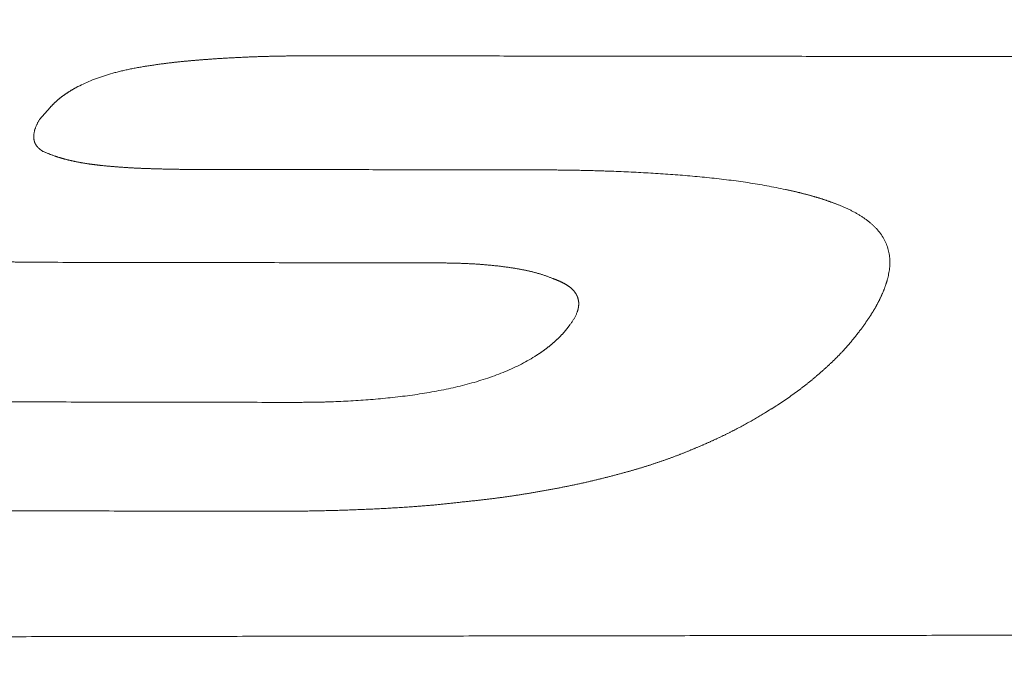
# Model space of a CAD drawing. Header units: millimetres. Extents: x 0 to 594, y 0 to 420.
# Tile 201 of 256: x 277.64 to 281.96, y 366.14 to 368.95. Entities that reach past the tile are written whole.
import ezdxf

# ---------------------------------------------------------------- set-up
doc = ezdxf.new("R2010")
doc.units = ezdxf.units.MM
doc.layers.add('1', color=7, linetype='Continuous', true_color=0xffffff)
doc.styles.add('Arial Unicode MS', font='txt')
doc.dimstyles.get("Standard").update_dxf_attribs({"dimtxt": 0.18, "dimasz": 0.18, "dimexe": 0.18, "dimexo": 0.0625, "dimgap": 0.09, "dimtad": 0, "dimtih": 1, "dimtoh": 1, "dimdec": 4, "dimzin": 0, "dimdsep": 46, "dimtxsty": 'Standard', "dimcen": 0.09, "dimadec": 0, "dimazin": 0, "dimtfac": 1, "dimtdec": 4, "dimtofl": 0, "dimtmove": 0, "dimatfit": 3, "dimfxl": 0, "dimtolj": 1, "dimtzin": 0, "dimarcsym": 0})

# ---------------------------------------------------------------- blocks, each defined once
blk = doc.blocks.new('_U0')
at = {"layer": '1', "color": 18, "lineweight": 13}
for p, q in [((147.6569, 304.1723), (147.6569, 390.192)), ((305.8469, 301.3923), (305.8469, 390.192)), ((147.6569, 388.192), (198.8518, 388.192)), ((305.8469, 388.192), (254.6521, 388.192))]:
    blk.add_line(p, q, dxfattribs=at)
at = {"layer": '1', "color": 18}
for points in [[(147.6569, 388.192), (151.1569, 389.1299), (151.1569, 387.2542)], [(305.8469, 388.192), (302.3469, 387.2542), (302.3469, 389.1299)]]:
    blk.add_solid(points, dxfattribs=at)
at = {"layer": '1', "color": 18, "linetype": 'Continuous', "lineweight": 13, "char_height": 3.5, "attachment_point": 7, "line_spacing_factor": 1.047437, "style": 'Arial Unicode MS'}
for s, insert in [('\\fArial Unicode MS|b0|i0;\\W1.0000;3.16', (200.5373, 385.5562)), ('\\fArial Unicode MS|b0|i0;\\W1.0000;LIFT POINT SPAN', (213.2036, 385.5562))]:
    blk.add_mtext(s, dxfattribs=dict(at, insert=insert))

msp = doc.modelspace()

# ---------------------------------------------------------------- linework, layer by layer
at = {"layer": '1', "color": 155, "linetype": 'Continuous', "lineweight": 13}
for points, knots in [([(332.9976, 371.3445), (332.7375, 371.3468), (332.1306, 371.3514), (331.1839, 371.3528), (330.1643, 371.356), (329.1654, 371.3587), (327.7651, 371.3625), (325.9947, 371.3672), (323.7636, 371.3728), (321.5413, 371.3781), (319.3437, 371.3831), (317.2665, 371.3877), (315.3179, 371.3918), (313.5058, 371.3955), (311.8784, 371.3987), (310.3874, 371.4016), (307.3085, 371.4074), (302.5155, 371.4158), (290.2859, 371.4336), (275.4811, 371.4402), (258.1671, 371.4), (244.0521, 371.3403), (231.4343, 371.2572), (220.3143, 371.1642), (210.6925, 371.0681), (201.0736, 370.9507), (191.4609, 370.8103), (183.7786, 370.6723), (178.024, 370.5542), (174.191, 370.4717), (170.3599, 370.3754), (166.5455, 370.2428), (162.8049, 370.0564), (159.1986, 369.8064), (156.3817, 369.5476), (154.3024, 369.319), (152.839, 369.1417), (151.2421, 368.9284), (149.5769, 368.6819), (147.8518, 368.401), (146.0992, 368.0895), (144.1987, 367.7201), (142.0073, 367.254), (139.5091, 366.6689), (136.6901, 365.9379), (133.6797, 365.0772), (130.4856, 364.0695), (127.5055, 363.0442), (125.6048, 362.3219), (124.818, 362.0121)], [0, 0, 0, 0, 0.003721, 0.00868, 0.013542, 0.018304, 0.022968, 0.033571, 0.043626, 0.054881, 0.065359, 0.075059, 0.084591, 0.093231, 0.100978, 0.107868, 0.114557, 0.145018, 0.176424, 0.289481, 0.356777, 0.424073, 0.491369, 0.537252, 0.583136, 0.62902, 0.674902, 0.720772, 0.739113, 0.757449, 0.775791, 0.794145, 0.812296, 0.829653, 0.846177, 0.853043, 0.859807, 0.867433, 0.876285, 0.884099, 0.89267, 0.901997, 0.912079, 0.925067, 0.939123, 0.954248, 0.970443, 0.987707, 1, 1, 1, 1]), ([(332.9868, 370.4352), (332.8961, 370.4356), (332.7601, 370.4359), (332.5786, 370.4364), (331.761, 370.4387), (330.262, 370.443), (322.9943, 370.4627), (310.6392, 370.4889), (296.1038, 370.5116), (284.4754, 370.5194), (275.7541, 370.5163), (267.0328, 370.5029), (258.3115, 370.4789), (249.59, 370.4444), (240.8686, 370.3983), (232.1472, 370.3398), (223.4263, 370.2696), (214.7061, 370.1874), (205.9879, 370.0902), (197.2728, 369.9743), (190.0146, 369.8603), (184.2122, 369.7551), (180.5877, 369.6831), (177.6896, 369.6226), (174.7926, 369.5596), (171.1734, 369.4741), (166.8348, 369.3284), (162.5029, 369.1076), (158.1812, 368.7845), (153.8754, 368.334), (150.3064, 367.8326), (147.4662, 367.3526), (144.6373, 366.8198), (141.1244, 366.0531), (136.9511, 364.9781), (133.5121, 363.9589), (130.7865, 363.0714), (129.1149, 362.4943), (128.1254, 362.1383), (127.8099, 362.0233)], [0, 0, 0, 0, 0.001316, 0.001976, 0.002636, 0.013193, 0.023751, 0.108212, 0.192672, 0.234902, 0.277133, 0.319363, 0.361593, 0.403823, 0.446054, 0.488284, 0.530514, 0.572745, 0.614975, 0.657205, 0.699435, 0.720551, 0.741666, 0.752223, 0.762781, 0.783896, 0.805011, 0.826126, 0.847241, 0.868356, 0.889472, 0.900029, 0.910587, 0.931702, 0.952817, 0.973932, 0.98449, 0.995047, 1, 1, 1, 1]), ([(278.1886, 368.7495), (278.1909, 368.7498), (278.1955, 368.7505), (278.2024, 368.7516), (278.2093, 368.7527), (278.2162, 368.7537), (278.223, 368.7547), (278.2299, 368.7558), (278.2369, 368.7568), (278.2438, 368.7578), (278.2507, 368.7587), (278.2576, 368.7597), (278.2646, 368.7607), (278.2715, 368.7616), (278.2785, 368.7625), (278.2854, 368.7634), (278.2924, 368.7642), (278.2994, 368.7651), (278.3064, 368.7659), (278.3134, 368.7667), (278.3205, 368.7675), (278.3275, 368.7683), (278.3345, 368.769), (278.3416, 368.7698), (278.3486, 368.7705), (278.3557, 368.7712), (278.3628, 368.7719), (278.3698, 368.7726), (278.3769, 368.7733), (278.384, 368.7739), (278.391, 368.7746), (278.3981, 368.7752), (278.4052, 368.7758), (278.4123, 368.7764), (278.4194, 368.777), (278.4265, 368.7776), (278.4335, 368.7782), (278.4406, 368.7787), (278.4477, 368.7793), (278.4548, 368.7798), (278.4619, 368.7803), (278.4732, 368.7812), (278.4887, 368.7822), (278.5085, 368.7836), (278.5283, 368.7848), (278.548, 368.786), (278.5679, 368.7871), (278.5877, 368.7881), (278.6075, 368.7891), (278.6274, 368.79), (278.6472, 368.7909), (278.6671, 368.7916), (278.687, 368.7924), (278.7069, 368.793), (278.7268, 368.7936), (278.7467, 368.7941), (278.7666, 368.7945), (278.7865, 368.7949), (278.8064, 368.7952), (278.8263, 368.7954), (278.8462, 368.7957), (278.8662, 368.7958), (278.8861, 368.7959), (278.906, 368.796), (278.9259, 368.796), (278.9392, 368.796), (278.9458, 368.796)], [0, 0, 0, 0, 0.009378, 0.018752, 0.028124, 0.037493, 0.046861, 0.056227, 0.065592, 0.074957, 0.084322, 0.093687, 0.103054, 0.112423, 0.121794, 0.131169, 0.140547, 0.149928, 0.159312, 0.168698, 0.178086, 0.187475, 0.196865, 0.206256, 0.215647, 0.225038, 0.234427, 0.243815, 0.253201, 0.262584, 0.271965, 0.281344, 0.290721, 0.300096, 0.30947, 0.318842, 0.328213, 0.337582, 0.346951, 0.356319, 0.365686, 0.375053, 0.401069, 0.427084, 0.453102, 0.479124, 0.505154, 0.531192, 0.557239, 0.583291, 0.609347, 0.635406, 0.661465, 0.687523, 0.713579, 0.739629, 0.765674, 0.791713, 0.817748, 0.843781, 0.869813, 0.895845, 0.921879, 0.947916, 0.973956, 1, 1, 1, 1]), ([(278.9458, 368.796), (279.0497, 368.7959), (279.2576, 368.7957), (279.5693, 368.7954), (279.8811, 368.7951), (280.1929, 368.7948), (280.5046, 368.7944), (280.8164, 368.7941), (281.1282, 368.7937), (281.4399, 368.7933), (281.7517, 368.793), (281.9595, 368.7927), (282.0635, 368.7926)], [0, 0, 0, 0, 0.1, 0.2, 0.3, 0.4, 0.5, 0.6, 0.7, 0.8, 0.9, 1, 1, 1, 1]), ([(277.7699, 368.5646), (277.7707, 368.5654), (277.7723, 368.5671), (277.7746, 368.5697), (277.777, 368.5722), (277.7794, 368.5748), (277.7818, 368.5773), (277.7842, 368.5798), (277.7867, 368.5823), (277.7892, 368.5848), (277.7917, 368.5873), (277.7942, 368.5898), (277.7968, 368.5923), (277.7995, 368.5947), (277.8021, 368.5972), (277.8048, 368.5996), (277.8076, 368.602), (277.8104, 368.6044), (277.8132, 368.6068), (277.8161, 368.6092), (277.819, 368.6115), (277.8219, 368.6139), (277.8249, 368.6162), (277.828, 368.6185), (277.8311, 368.6208), (277.8342, 368.6231), (277.8374, 368.6253), (277.8406, 368.6276), (277.8438, 368.6298), (277.8471, 368.632), (277.8504, 368.6342), (277.8538, 368.6364), (277.8572, 368.6386), (277.8606, 368.6407), (277.8641, 368.6428), (277.8676, 368.6449), (277.8711, 368.647), (277.8747, 368.6491), (277.8783, 368.6512), (277.8819, 368.6532), (277.8856, 368.6552), (277.8979, 368.6619), (277.9195, 368.6727), (277.9519, 368.6869), (277.9859, 368.7), (278.0214, 368.7118), (278.0492, 368.7199), (278.0682, 368.7249), (278.078, 368.7273), (278.0878, 368.7297), (278.0977, 368.732), (278.1076, 368.7342), (278.1176, 368.7364), (278.1276, 368.7384), (278.1377, 368.7404), (278.1478, 368.7423), (278.1579, 368.7442), (278.1681, 368.746), (278.1783, 368.7477), (278.1852, 368.7489), (278.1886, 368.7495)], [0, 0, 0, 0, 0.009392, 0.018775, 0.028151, 0.03752, 0.046884, 0.056242, 0.065596, 0.074947, 0.084295, 0.093643, 0.102991, 0.112341, 0.121694, 0.131052, 0.140415, 0.149783, 0.159155, 0.168532, 0.177913, 0.187298, 0.196687, 0.206078, 0.215473, 0.224871, 0.234271, 0.243673, 0.253078, 0.262484, 0.271891, 0.2813, 0.290709, 0.300117, 0.309526, 0.318933, 0.328338, 0.337742, 0.347143, 0.35654, 0.365934, 0.375323, 0.450261, 0.525018, 0.599776, 0.674752, 0.749956, 0.769263, 0.788569, 0.807868, 0.827153, 0.846417, 0.865652, 0.884851, 0.90402, 0.923177, 0.942338, 0.961519, 0.980735, 1, 1, 1, 1]), ([(277.7409, 368.3787), (277.7403, 368.3791), (277.7393, 368.3799), (277.7377, 368.381), (277.7361, 368.3822), (277.7346, 368.3833), (277.733, 368.3845), (277.7315, 368.3857), (277.73, 368.3869), (277.7286, 368.3881), (277.7271, 368.3893), (277.7257, 368.3906), (277.7244, 368.3918), (277.723, 368.3931), (277.7218, 368.3943), (277.7205, 368.3956), (277.7194, 368.3969), (277.7182, 368.3982), (277.7171, 368.3995), (277.7161, 368.4009), (277.7151, 368.4022), (277.7141, 368.4036), (277.7132, 368.4049), (277.7123, 368.4063), (277.7115, 368.4077), (277.7107, 368.4091), (277.71, 368.4105), (277.7093, 368.4119), (277.7086, 368.4133), (277.708, 368.4147), (277.7074, 368.4161), (277.7069, 368.4176), (277.7064, 368.419), (277.706, 368.4205), (277.7056, 368.4219), (277.7052, 368.4233), (277.7048, 368.4248), (277.7045, 368.4262), (277.7042, 368.4277), (277.7037, 368.4304), (277.7032, 368.4343), (277.7029, 368.4394), (277.7029, 368.4445), (277.7032, 368.4496), (277.7037, 368.4547), (277.7045, 368.4598), (277.7056, 368.4648), (277.7068, 368.4698), (277.7083, 368.4748), (277.71, 368.4798), (277.712, 368.4847), (277.7141, 368.4897), (277.7164, 368.4946), (277.7188, 368.4995), (277.7213, 368.5044), (277.724, 368.5092), (277.7267, 368.514), (277.7285, 368.5172), (277.7295, 368.5188)], [0, 0, 0, 0, 0.0098, 0.019624, 0.029467, 0.039325, 0.049193, 0.059068, 0.068945, 0.078824, 0.0887, 0.098571, 0.108438, 0.118297, 0.12815, 0.137997, 0.14784, 0.157681, 0.16752, 0.177359, 0.187199, 0.197041, 0.206886, 0.216736, 0.22659, 0.236449, 0.246314, 0.256185, 0.266063, 0.275948, 0.28584, 0.29574, 0.305646, 0.315559, 0.325477, 0.3354, 0.345326, 0.355255, 0.365183, 0.375111, 0.410017, 0.444878, 0.479676, 0.514381, 0.548991, 0.583542, 0.618071, 0.652611, 0.687191, 0.72184, 0.756582, 0.791421, 0.82632, 0.861234, 0.896114, 0.930906, 0.965554, 1, 1, 1, 1]), ([(278.0059, 368.315), (278.0044, 368.3152), (278.0013, 368.3155), (277.9966, 368.316), (277.992, 368.3165), (277.9873, 368.317), (277.9826, 368.3176), (277.978, 368.3181), (277.9733, 368.3187), (277.9687, 368.3192), (277.964, 368.3198), (277.9594, 368.3204), (277.9548, 368.321), (277.9501, 368.3216), (277.9455, 368.3223), (277.9409, 368.323), (277.9363, 368.3236), (277.9317, 368.3244), (277.9272, 368.3251), (277.9226, 368.3258), (277.9181, 368.3266), (277.9135, 368.3274), (277.909, 368.3282), (277.9045, 368.329), (277.9, 368.3299), (277.8955, 368.3308), (277.891, 368.3317), (277.8865, 368.3326), (277.8821, 368.3335), (277.8776, 368.3345), (277.8732, 368.3354), (277.8688, 368.3364), (277.8644, 368.3374), (277.86, 368.3384), (277.8556, 368.3395), (277.8512, 368.3405), (277.8469, 368.3416), (277.8426, 368.3427), (277.8382, 368.3439), (277.8339, 368.345), (277.8297, 368.3462), (277.8254, 368.3474), (277.8212, 368.3486), (277.817, 368.3499), (277.8128, 368.3511), (277.8086, 368.3524), (277.8045, 368.3538), (277.7999, 368.3553), (277.7948, 368.3571), (277.7892, 368.3591), (277.7836, 368.3611), (277.7781, 368.3632), (277.7727, 368.3653), (277.7673, 368.3675), (277.7619, 368.3697), (277.7566, 368.3719), (277.7513, 368.3741), (277.7461, 368.3764), (277.7426, 368.3779), (277.7409, 368.3787)], [0, 0, 0, 0, 0.016269, 0.03255, 0.048842, 0.065143, 0.081451, 0.097764, 0.114082, 0.130402, 0.146724, 0.163046, 0.179367, 0.195687, 0.212003, 0.228316, 0.244624, 0.260928, 0.277228, 0.293524, 0.309817, 0.326109, 0.342399, 0.358688, 0.374978, 0.391268, 0.40756, 0.423854, 0.440151, 0.45645, 0.472754, 0.489062, 0.505374, 0.521692, 0.538012, 0.554335, 0.570658, 0.586981, 0.603303, 0.619623, 0.63594, 0.652255, 0.668566, 0.684874, 0.701179, 0.717481, 0.73378, 0.750078, 0.772794, 0.795511, 0.81823, 0.840953, 0.86368, 0.886409, 0.909139, 0.931866, 0.954588, 0.977301, 1, 1, 1, 1]), ([(278.4178, 368.2982), (278.4154, 368.2982), (278.4107, 368.2982), (278.4035, 368.2983), (278.3964, 368.2983), (278.3893, 368.2983), (278.3822, 368.2984), (278.375, 368.2984), (278.3679, 368.2985), (278.3608, 368.2986), (278.3537, 368.2987), (278.3465, 368.2987), (278.3394, 368.2988), (278.3323, 368.2989), (278.3252, 368.299), (278.318, 368.2992), (278.3109, 368.2993), (278.3038, 368.2994), (278.2967, 368.2995), (278.2895, 368.2997), (278.2824, 368.2998), (278.2753, 368.3), (278.2682, 368.3002), (278.261, 368.3003), (278.2539, 368.3005), (278.2468, 368.3007), (278.2397, 368.3009), (278.2326, 368.3011), (278.2254, 368.3014), (278.2183, 368.3016), (278.2112, 368.3018), (278.2041, 368.3021), (278.197, 368.3023), (278.1898, 368.3026), (278.1827, 368.3028), (278.1756, 368.3031), (278.1685, 368.3034), (278.1614, 368.3037), (278.1543, 368.3041), (278.1472, 368.3044), (278.1401, 368.3048), (278.133, 368.3052), (278.1259, 368.3056), (278.1188, 368.306), (278.1117, 368.3064), (278.1046, 368.3069), (278.0975, 368.3073), (278.0905, 368.3078), (278.0834, 368.3083), (278.0763, 368.3089), (278.0693, 368.3094), (278.0622, 368.31), (278.0552, 368.3106), (278.0481, 368.3112), (278.0411, 368.3118), (278.0341, 368.3124), (278.027, 368.313), (278.02, 368.3137), (278.013, 368.3144), (278.0083, 368.3148), (278.0059, 368.315)], [0, 0, 0, 0, 0.017234, 0.034468, 0.051702, 0.068936, 0.086169, 0.103403, 0.120637, 0.137871, 0.155105, 0.172339, 0.189573, 0.206808, 0.224043, 0.241279, 0.258515, 0.275752, 0.292989, 0.310227, 0.327466, 0.344706, 0.361947, 0.379188, 0.396431, 0.413675, 0.43092, 0.448167, 0.465415, 0.482665, 0.499916, 0.517169, 0.534423, 0.551677, 0.568933, 0.586188, 0.603442, 0.620696, 0.637949, 0.6552, 0.67245, 0.689698, 0.706944, 0.724188, 0.741431, 0.758671, 0.77591, 0.793147, 0.810384, 0.82762, 0.844856, 0.862092, 0.879328, 0.896565, 0.913802, 0.93104, 0.948279, 0.965518, 0.982759, 1, 1, 1, 1]), ([(281.2309, 368.143), (281.2294, 368.1436), (281.2262, 368.1448), (281.2215, 368.1466), (281.2167, 368.1484), (281.212, 368.1502), (281.2072, 368.152), (281.2024, 368.1537), (281.1976, 368.1555), (281.1928, 368.1572), (281.188, 368.1589), (281.1832, 368.1607), (281.1783, 368.1623), (281.1735, 368.164), (281.1686, 368.1657), (281.1637, 368.1673), (281.1587, 368.1689), (281.1538, 368.1705), (281.1488, 368.1721), (281.1438, 368.1736), (281.1388, 368.1752), (281.1338, 368.1767), (281.1287, 368.1781), (281.1237, 368.1796), (281.1186, 368.1811), (281.1135, 368.1825), (281.1084, 368.1839), (281.1033, 368.1853), (281.0981, 368.1867), (281.093, 368.1881), (281.0878, 368.1894), (281.0826, 368.1907), (281.0775, 368.1921), (281.0723, 368.1934), (281.0671, 368.1947), (281.0619, 368.196), (281.0567, 368.1972), (281.0514, 368.1985), (281.0462, 368.1997), (281.041, 368.201), (281.0357, 368.2022), (281.0305, 368.2034), (281.0252, 368.2046), (281.02, 368.2058), (281.0147, 368.207), (281.0094, 368.2081), (281.0041, 368.2093), (280.9736, 368.2159), (280.9172, 368.227), (280.8341, 368.2408), (280.7499, 368.2523), (280.6649, 368.262), (280.5795, 368.2702), (280.4937, 368.2769), (280.4077, 368.2825), (280.3215, 368.287), (280.255, 368.2898), (280.2085, 368.2914), (280.1819, 368.2922), (280.1552, 368.293), (280.1286, 368.2937), (280.102, 368.2943), (280.0753, 368.2948), (280.0487, 368.2953), (280.0221, 368.2956), (279.9954, 368.2959), (279.9688, 368.2961), (279.9422, 368.2963), (279.9155, 368.2964), (279.8977, 368.2964), (279.8888, 368.2965)], [0, 0, 0, 0, 0.004077, 0.008153, 0.012228, 0.016303, 0.020377, 0.024451, 0.028524, 0.032597, 0.03667, 0.040742, 0.044814, 0.048887, 0.05296, 0.057033, 0.061107, 0.065182, 0.069259, 0.073336, 0.077415, 0.081495, 0.085575, 0.089657, 0.093739, 0.097822, 0.101906, 0.10599, 0.110074, 0.114158, 0.118242, 0.122326, 0.126409, 0.130491, 0.134572, 0.138653, 0.142733, 0.146812, 0.150891, 0.15497, 0.159047, 0.163125, 0.167201, 0.171277, 0.175353, 0.179428, 0.183503, 0.187577, 0.250004, 0.31244, 0.374936, 0.437485, 0.500039, 0.562542, 0.625013, 0.687485, 0.749983, 0.769221, 0.788461, 0.807701, 0.826941, 0.846179, 0.865413, 0.884642, 0.903866, 0.923089, 0.942311, 0.961536, 0.980765, 1, 1, 1, 1]), ([(281.331, 367.6008), (281.3319, 367.6022), (281.3339, 367.6049), (281.3368, 367.6089), (281.3397, 367.613), (281.3426, 367.617), (281.3455, 367.6211), (281.3484, 367.6251), (281.3512, 367.6292), (281.354, 367.6333), (281.3569, 367.6373), (281.3597, 367.6414), (281.3624, 367.6455), (281.3652, 367.6496), (281.3679, 367.6537), (281.3706, 367.6578), (281.3732, 367.6619), (281.3759, 367.666), (281.3784, 367.6701), (281.381, 367.6742), (281.3835, 367.6783), (281.386, 367.6825), (281.3884, 367.6866), (281.3909, 367.6907), (281.3932, 367.6949), (281.3956, 367.699), (281.3979, 367.7032), (281.4001, 367.7073), (281.4023, 367.7115), (281.4045, 367.7157), (281.4067, 367.7198), (281.4088, 367.724), (281.4109, 367.7282), (281.4129, 367.7324), (281.4149, 367.7366), (281.4169, 367.7408), (281.4188, 367.745), (281.4207, 367.7492), (281.4226, 367.7534), (281.4244, 367.7576), (281.4262, 367.7618), (281.4279, 367.7661), (281.4296, 367.7703), (281.4312, 367.7745), (281.4328, 367.7788), (281.4344, 367.783), (281.4359, 367.7872), (281.4374, 367.7915), (281.4388, 367.7957), (281.4402, 367.8), (281.4415, 367.8043), (281.4428, 367.8085), (281.444, 367.8128), (281.4452, 367.8171), (281.4481, 367.8283), (281.4521, 367.8465), (281.4554, 367.8717), (281.4563, 367.8969), (281.4543, 367.9219), (281.4495, 367.9466), (281.4414, 367.9709), (281.43, 367.9947), (281.4152, 368.0176), (281.4019, 368.0337), (281.3925, 368.0437), (281.3882, 368.048), (281.3838, 368.0523), (281.3792, 368.0565), (281.3745, 368.0606), (281.3697, 368.0647), (281.3648, 368.0688), (281.3597, 368.0728), (281.3546, 368.0767), (281.3493, 368.0806), (281.3439, 368.0844), (281.3384, 368.0881), (281.3328, 368.0918), (281.3271, 368.0955), (281.3213, 368.099), (281.3153, 368.1026), (281.3093, 368.106), (281.3032, 368.1094), (281.297, 368.1128), (281.2907, 368.1161), (281.2844, 368.1193), (281.2779, 368.1224), (281.2714, 368.1255), (281.2648, 368.1285), (281.2581, 368.1315), (281.2514, 368.1344), (281.2446, 368.1373), (281.2378, 368.1402), (281.2332, 368.142), (281.2309, 368.143)], [0, 0, 0, 0, 0.007046, 0.0141, 0.02116, 0.028226, 0.035298, 0.042373, 0.049453, 0.056535, 0.063621, 0.070708, 0.077796, 0.084885, 0.091975, 0.099064, 0.106152, 0.113238, 0.120323, 0.127406, 0.134486, 0.141564, 0.14864, 0.155714, 0.162787, 0.169858, 0.176929, 0.183998, 0.191067, 0.198135, 0.205204, 0.212272, 0.219341, 0.226411, 0.233481, 0.240552, 0.247625, 0.254699, 0.261774, 0.268851, 0.275928, 0.283007, 0.290086, 0.297166, 0.304246, 0.311326, 0.318407, 0.325488, 0.332569, 0.33965, 0.346731, 0.353812, 0.360894, 0.367975, 0.375057, 0.416755, 0.458418, 0.500042, 0.541659, 0.583272, 0.62492, 0.666653, 0.708399, 0.750071, 0.758682, 0.767289, 0.775893, 0.784496, 0.793098, 0.8017, 0.810304, 0.81891, 0.827518, 0.836129, 0.844744, 0.853362, 0.861985, 0.870611, 0.879241, 0.887875, 0.896511, 0.905148, 0.913786, 0.922423, 0.931058, 0.939691, 0.94832, 0.956946, 0.965568, 0.974186, 0.982798, 0.991403, 1, 1, 1, 1]), ([(276.9753, 367.9195), (276.9781, 367.9193), (276.9839, 367.9188), (276.9925, 367.9182), (277.0012, 367.9175), (277.0098, 367.9169), (277.0184, 367.9163), (277.0271, 367.9156), (277.0357, 367.915), (277.0444, 367.9144), (277.053, 367.9138), (277.0617, 367.9132), (277.0703, 367.9126), (277.079, 367.9121), (277.0876, 367.9115), (277.0963, 367.911), (277.1049, 367.9104), (277.1136, 367.9099), (277.1223, 367.9093), (277.1309, 367.9088), (277.1396, 367.9083), (277.1482, 367.9078), (277.1569, 367.9073), (277.1656, 367.9069), (277.1742, 367.9064), (277.1829, 367.9059), (277.1916, 367.9055), (277.2003, 367.9051), (277.2089, 367.9046), (277.2176, 367.9042), (277.2263, 367.9038), (277.235, 367.9034), (277.2437, 367.903), (277.2524, 367.9027), (277.261, 367.9023), (277.2697, 367.9019), (277.2784, 367.9016), (277.2871, 367.9013), (277.2958, 367.9009), (277.3045, 367.9006), (277.3132, 367.9003), (277.3219, 367.9), (277.3306, 367.8997), (277.3393, 367.8994), (277.348, 367.8991), (277.3567, 367.8988), (277.3653, 367.8986), (277.374, 367.8983), (277.3827, 367.898), (277.3914, 367.8978), (277.4001, 367.8975), (277.4088, 367.8973), (277.4175, 367.897), (277.4262, 367.8968), (277.4349, 367.8966), (277.4436, 367.8963), (277.4523, 367.8961), (277.461, 367.8959), (277.4697, 367.8957), (277.4784, 367.8955), (277.4871, 367.8953), (277.4958, 367.8951), (277.5045, 367.8949), (277.5132, 367.8947), (277.5219, 367.8945), (277.5306, 367.8944), (277.5393, 367.8942), (277.548, 367.894), (277.5567, 367.8939), (277.5654, 367.8937), (277.5741, 367.8936), (277.5828, 367.8934), (277.5915, 367.8933), (277.6002, 367.8932), (277.6089, 367.893), (277.6176, 367.8929), (277.6264, 367.8928), (277.6351, 367.8927), (277.6438, 367.8926), (277.6525, 367.8925), (277.6612, 367.8924), (277.6699, 367.8923), (277.6786, 367.8922), (277.6873, 367.8921), (277.696, 367.892), (277.7047, 367.8919), (277.7134, 367.8919), (277.7221, 367.8918), (277.7308, 367.8917), (277.7395, 367.8917), (277.7482, 367.8916), (277.7569, 367.8916), (277.7656, 367.8915), (277.7743, 367.8915), (277.783, 367.8914), (277.7917, 367.8914), (277.8004, 367.8914), (277.8063, 367.8914), (277.8092, 367.8914)], [0, 0, 0, 0, 0.010416, 0.020833, 0.031249, 0.041665, 0.052081, 0.062497, 0.072912, 0.083328, 0.093743, 0.104159, 0.114574, 0.124989, 0.135405, 0.14582, 0.156235, 0.16665, 0.177065, 0.187481, 0.197896, 0.208312, 0.218728, 0.229144, 0.23956, 0.249977, 0.260394, 0.270811, 0.281228, 0.291646, 0.302064, 0.312483, 0.322902, 0.333321, 0.34374, 0.35416, 0.364579, 0.374999, 0.385419, 0.39584, 0.40626, 0.416681, 0.427101, 0.437521, 0.447942, 0.458362, 0.468782, 0.479202, 0.489622, 0.500042, 0.510461, 0.52088, 0.531299, 0.541717, 0.552135, 0.562553, 0.572971, 0.583388, 0.593805, 0.604222, 0.614639, 0.625055, 0.635472, 0.645888, 0.656304, 0.66672, 0.677136, 0.687551, 0.697967, 0.708382, 0.718797, 0.729212, 0.739627, 0.750042, 0.760457, 0.770872, 0.781287, 0.791701, 0.802116, 0.812531, 0.822945, 0.83336, 0.843775, 0.854189, 0.864604, 0.875019, 0.885434, 0.895848, 0.906263, 0.916678, 0.927093, 0.937508, 0.947923, 0.958338, 0.968754, 0.979169, 0.989584, 1, 1, 1, 1]), ([(279.4602, 367.8889), (279.463, 367.8889), (279.4686, 367.8889), (279.477, 367.8888), (279.4854, 367.8888), (279.4939, 367.8887), (279.5023, 367.8886), (279.5107, 367.8885), (279.5191, 367.8884), (279.5275, 367.8882), (279.536, 367.8881), (279.5444, 367.8879), (279.5528, 367.8877), (279.5612, 367.8875), (279.5696, 367.8872), (279.578, 367.8869), (279.5864, 367.8866), (279.5948, 367.8863), (279.6032, 367.8859), (279.6116, 367.8855), (279.62, 367.8851), (279.6284, 367.8846), (279.6368, 367.8841), (279.6452, 367.8836), (279.6536, 367.883), (279.662, 367.8824), (279.6703, 367.8817), (279.6787, 367.8811), (279.687, 367.8804), (279.6954, 367.8796), (279.7037, 367.8788), (279.712, 367.878), (279.7203, 367.8772), (279.7286, 367.8763), (279.7369, 367.8754), (279.7452, 367.8744), (279.7535, 367.8734), (279.7617, 367.8724), (279.7699, 367.8713), (279.7781, 367.8702), (279.7863, 367.869), (279.794, 367.8679), (279.8012, 367.8668), (279.808, 367.8657), (279.8147, 367.8646), (279.8214, 367.8635), (279.8281, 367.8623), (279.8348, 367.8611), (279.8414, 367.8599), (279.8481, 367.8586), (279.8547, 367.8573), (279.8613, 367.8559), (279.868, 367.8545), (279.8745, 367.853), (279.8811, 367.8515), (279.8877, 367.85), (279.8942, 367.8484), (279.9006, 367.8467), (279.907, 367.845), (279.9134, 367.8432), (279.9197, 367.8414), (279.926, 367.8395), (279.9321, 367.8375), (279.9383, 367.8355), (279.9444, 367.8334), (279.9504, 367.8312), (279.9564, 367.829), (279.9624, 367.8268), (279.9683, 367.8245), (279.9742, 367.8222), (279.9781, 367.8207), (279.9801, 367.8199)], [0, 0, 0, 0, 0.015633, 0.031262, 0.046887, 0.06251, 0.078129, 0.093746, 0.109361, 0.124974, 0.140586, 0.156198, 0.17181, 0.187423, 0.203037, 0.218654, 0.234274, 0.249898, 0.265528, 0.281162, 0.296799, 0.31244, 0.328083, 0.343727, 0.359373, 0.375019, 0.390664, 0.406309, 0.421951, 0.437592, 0.45323, 0.468864, 0.484495, 0.500121, 0.515743, 0.531359, 0.54697, 0.562576, 0.578177, 0.593773, 0.609365, 0.624952, 0.637849, 0.650745, 0.663642, 0.676541, 0.689446, 0.702357, 0.715277, 0.728209, 0.741154, 0.754115, 0.767092, 0.780079, 0.793071, 0.806063, 0.819052, 0.832032, 0.845001, 0.857955, 0.870892, 0.88381, 0.896712, 0.909605, 0.922494, 0.935385, 0.948282, 0.961188, 0.974108, 0.987045, 1, 1, 1, 1]), ([(279.9801, 367.8199), (279.981, 367.8195), (279.9828, 367.8188), (279.9855, 367.8178), (279.9883, 367.8167), (279.991, 367.8157), (279.9937, 367.8146), (279.9964, 367.8135), (279.9991, 367.8123), (280.0018, 367.8112), (280.0045, 367.81), (280.0072, 367.8089), (280.0099, 367.8077), (280.0125, 367.8065), (280.0151, 367.8053), (280.0178, 367.804), (280.0203, 367.8028), (280.0229, 367.8015), (280.0254, 367.8002), (280.0279, 367.7989), (280.0304, 367.7975), (280.0329, 367.7962), (280.0353, 367.7948), (280.0376, 367.7934), (280.04, 367.792), (280.0423, 367.7905), (280.0445, 367.789), (280.0467, 367.7875), (280.0489, 367.786), (280.051, 367.7845), (280.0531, 367.7829), (280.0551, 367.7813), (280.057, 367.7797), (280.0589, 367.778), (280.0608, 367.7764), (280.0626, 367.7747), (280.0643, 367.773), (280.066, 367.7712), (280.0677, 367.7695), (280.0692, 367.7677), (280.0708, 367.7659), (280.0723, 367.7641), (280.0737, 367.7623), (280.0751, 367.7604), (280.0764, 367.7586), (280.0777, 367.7567), (280.0789, 367.7548), (280.08, 367.7529), (280.0811, 367.7509), (280.0822, 367.749), (280.0832, 367.747), (280.0841, 367.7451), (280.085, 367.7431), (280.0859, 367.7411), (280.0866, 367.7391), (280.0874, 367.7371), (280.088, 367.7351), (280.0887, 367.7331), (280.0892, 367.731), (280.0897, 367.729), (280.0902, 367.7269), (280.0906, 367.7249), (280.0909, 367.7228), (280.0912, 367.7208), (280.0915, 367.7187), (280.0917, 367.7166), (280.0918, 367.7145), (280.0919, 367.7124), (280.0919, 367.7104), (280.0919, 367.7083), (280.0919, 367.7062), (280.0918, 367.7041), (280.0916, 367.702), (280.0914, 367.6999), (280.0912, 367.6978), (280.0909, 367.6957), (280.0906, 367.6936), (280.0902, 367.6916), (280.0898, 367.6895), (280.0893, 367.6874), (280.0888, 367.6853), (280.0883, 367.6832), (280.0877, 367.6812), (280.0871, 367.6791), (280.0864, 367.6771), (280.0857, 367.675), (280.0846, 367.6717), (280.0828, 367.6672), (280.0802, 367.6615), (280.0775, 367.6558), (280.0745, 367.6502), (280.0713, 367.6446), (280.0679, 367.6391), (280.0644, 367.6335), (280.0608, 367.628), (280.057, 367.6226), (280.0545, 367.6189), (280.0533, 367.6171)], [0, 0, 0, 0, 0.008666, 0.01737, 0.026108, 0.034877, 0.043673, 0.052493, 0.061334, 0.070194, 0.079068, 0.087954, 0.09685, 0.105752, 0.114659, 0.123567, 0.132476, 0.141382, 0.150285, 0.159182, 0.168072, 0.176953, 0.185825, 0.194688, 0.203539, 0.21238, 0.22121, 0.23003, 0.238839, 0.24764, 0.256432, 0.265218, 0.273999, 0.282775, 0.291547, 0.300316, 0.309084, 0.31785, 0.326616, 0.335381, 0.344147, 0.352914, 0.361682, 0.370452, 0.379223, 0.387997, 0.396773, 0.405551, 0.414332, 0.423116, 0.431902, 0.440691, 0.449482, 0.458276, 0.467072, 0.475871, 0.484672, 0.493476, 0.502281, 0.511088, 0.519898, 0.528711, 0.537529, 0.546351, 0.555178, 0.56401, 0.572847, 0.581689, 0.590536, 0.599388, 0.608245, 0.617106, 0.625972, 0.634841, 0.643714, 0.652589, 0.661466, 0.670344, 0.679222, 0.6881, 0.696977, 0.705852, 0.714723, 0.723589, 0.732451, 0.741306, 0.750152, 0.775174, 0.800152, 0.825109, 0.850061, 0.87502, 0.899992, 0.924979, 0.949979, 0.974988, 1, 1, 1, 1]), ([(280.0533, 367.6171), (280.0525, 367.6161), (280.051, 367.6142), (280.0488, 367.6114), (280.0466, 367.6085), (280.0443, 367.6056), (280.0421, 367.6028), (280.0398, 367.5999), (280.0375, 367.5971), (280.0351, 367.5942), (280.0328, 367.5914), (280.0304, 367.5886), (280.028, 367.5857), (280.0256, 367.5829), (280.0231, 367.5801), (280.0206, 367.5773), (280.0181, 367.5746), (280.0155, 367.5718), (280.0129, 367.569), (280.0103, 367.5663), (280.0076, 367.5636), (280.0049, 367.5609), (280.0022, 367.5582), (279.9994, 367.5555), (279.9966, 367.5528), (279.9937, 367.5501), (279.9908, 367.5475), (279.9879, 367.5448), (279.985, 367.5422), (279.982, 367.5396), (279.979, 367.537), (279.9759, 367.5344), (279.9729, 367.5319), (279.9698, 367.5293), (279.9666, 367.5268), (279.9635, 367.5243), (279.9603, 367.5218), (279.9571, 367.5193), (279.9539, 367.5168), (279.9506, 367.5143), (279.9473, 367.5118), (279.944, 367.5094), (279.9407, 367.507), (279.9374, 367.5046), (279.934, 367.5022), (279.9306, 367.4998), (279.9272, 367.4974), (279.9237, 367.4951), (279.9203, 367.4927), (279.9168, 367.4904), (279.9133, 367.4881), (279.9098, 367.4858), (279.9062, 367.4835), (279.9027, 367.4812), (279.8897, 367.4731), (279.8668, 367.4595), (279.8326, 367.4414), (279.797, 367.4245), (279.7602, 367.4088), (279.7222, 367.3942), (279.6833, 367.3808), (279.6436, 367.3685), (279.6032, 367.3572), (279.5623, 367.3469), (279.5071, 367.3345), (279.4371, 367.3211), (279.352, 367.3082), (279.2661, 367.2979), (279.1797, 367.2899), (279.0929, 367.2839), (279.0284, 367.281), (278.9865, 367.2798), (278.9671, 367.2793), (278.9478, 367.2789), (278.9284, 367.2786), (278.9091, 367.2783), (278.8897, 367.2782), (278.8704, 367.278), (278.851, 367.278), (278.8381, 367.278), (278.8317, 367.2779)], [0, 0, 0, 0, 0.003533, 0.007067, 0.010601, 0.014135, 0.017668, 0.021202, 0.024736, 0.02827, 0.031803, 0.035337, 0.03887, 0.042404, 0.045938, 0.049473, 0.053008, 0.056543, 0.06008, 0.063618, 0.067157, 0.070698, 0.07424, 0.077784, 0.081328, 0.084874, 0.088421, 0.091968, 0.095516, 0.099065, 0.102614, 0.106164, 0.109713, 0.113262, 0.116812, 0.12036, 0.123908, 0.127455, 0.131001, 0.134546, 0.13809, 0.141633, 0.145175, 0.148717, 0.152257, 0.155797, 0.159336, 0.162874, 0.166412, 0.169949, 0.173485, 0.17702, 0.180555, 0.184089, 0.187622, 0.218808, 0.249989, 0.281201, 0.312455, 0.343742, 0.375038, 0.406317, 0.437585, 0.468846, 0.500095, 0.562539, 0.624982, 0.687454, 0.749973, 0.812527, 0.87505, 0.888933, 0.902813, 0.916692, 0.93057, 0.944449, 0.958331, 0.972216, 0.986105, 1, 1, 1, 1]), ([(280.9106, 367.2334), (280.9121, 367.2343), (280.9152, 367.2362), (280.9197, 367.239), (280.9243, 367.2419), (280.9288, 367.2447), (280.9334, 367.2475), (280.9379, 367.2504), (280.9424, 367.2532), (280.9469, 367.2561), (280.9514, 367.259), (280.9559, 367.2618), (280.9604, 367.2647), (280.9649, 367.2676), (280.9693, 367.2705), (280.9738, 367.2734), (280.9782, 367.2763), (280.9826, 367.2792), (280.987, 367.2822), (280.9914, 367.2851), (280.9957, 367.288), (281.0001, 367.291), (281.0044, 367.294), (281.0088, 367.2969), (281.0131, 367.2999), (281.0174, 367.3029), (281.0216, 367.3059), (281.0259, 367.3089), (281.0301, 367.3119), (281.0343, 367.3149), (281.0385, 367.318), (281.0427, 367.321), (281.0469, 367.3241), (281.051, 367.3272), (281.0552, 367.3302), (281.0593, 367.3333), (281.0634, 367.3364), (281.0675, 367.3395), (281.0715, 367.3426), (281.0756, 367.3457), (281.0796, 367.3489), (281.0836, 367.352), (281.0876, 367.3552), (281.0916, 367.3583), (281.0955, 367.3615), (281.0995, 367.3647), (281.1034, 367.3678), (281.1073, 367.371), (281.1112, 367.3742), (281.1151, 367.3774), (281.119, 367.3806), (281.1229, 367.3838), (281.1267, 367.3871), (281.1305, 367.3903), (281.1343, 367.3935), (281.1381, 367.3968), (281.1419, 367.4), (281.1457, 367.4033), (281.1495, 367.4065), (281.1532, 367.4098), (281.1569, 367.4131), (281.1607, 367.4164), (281.1644, 367.4196), (281.1681, 367.4229), (281.1717, 367.4262), (281.1754, 367.4295), (281.179, 367.4328), (281.1827, 367.4362), (281.1863, 367.4395), (281.1899, 367.4428), (281.1934, 367.4462), (281.197, 367.4495), (281.2005, 367.4529), (281.204, 367.4562), (281.2075, 367.4596), (281.211, 367.4629), (281.2145, 367.4663), (281.2179, 367.4697), (281.2213, 367.4731), (281.2247, 367.4765), (281.2281, 367.4799), (281.2315, 367.4833), (281.2348, 367.4868), (281.2381, 367.4902), (281.2414, 367.4936), (281.2447, 367.4971), (281.2488, 367.5015), (281.2539, 367.5071), (281.2599, 367.5136), (281.2658, 367.5202), (281.2716, 367.5268), (281.2773, 367.5335), (281.283, 367.5402), (281.2885, 367.5468), (281.294, 367.5535), (281.2995, 367.5603), (281.3049, 367.567), (281.3102, 367.5737), (281.3155, 367.5805), (281.3207, 367.5873), (281.3258, 367.5941), (281.3292, 367.5986), (281.331, 367.6008)], [0, 0, 0, 0, 0.008833, 0.017666, 0.026498, 0.035331, 0.044163, 0.052995, 0.061827, 0.070658, 0.079488, 0.088318, 0.097147, 0.105975, 0.114803, 0.12363, 0.132456, 0.141281, 0.150105, 0.158929, 0.167751, 0.176573, 0.185393, 0.194213, 0.203032, 0.21185, 0.220667, 0.229484, 0.2383, 0.247115, 0.255929, 0.264743, 0.273557, 0.282371, 0.291184, 0.299998, 0.308811, 0.317625, 0.32644, 0.335254, 0.344069, 0.352884, 0.361699, 0.370515, 0.379331, 0.388148, 0.396965, 0.405783, 0.414602, 0.423422, 0.432242, 0.441064, 0.449886, 0.458709, 0.467534, 0.476359, 0.485186, 0.494013, 0.502842, 0.511672, 0.520503, 0.529334, 0.538166, 0.546999, 0.555832, 0.564666, 0.573499, 0.582333, 0.591167, 0.6, 0.608833, 0.617666, 0.626499, 0.63533, 0.644162, 0.652992, 0.661822, 0.670651, 0.67948, 0.688307, 0.697134, 0.705959, 0.714784, 0.723608, 0.732431, 0.741253, 0.750074, 0.766733, 0.783391, 0.800047, 0.816703, 0.833359, 0.850016, 0.866673, 0.883333, 0.899994, 0.916657, 0.933322, 0.949989, 0.966658, 0.983328, 1, 1, 1, 1]), ([(278.8317, 367.2779), (278.7174, 367.2781), (278.4887, 367.2785), (278.1458, 367.2791), (277.8029, 367.2797), (277.46, 367.2802), (277.1171, 367.2808), (276.7742, 367.2813), (276.4313, 367.2819), (276.0884, 367.2824), (275.8598, 367.2827), (275.7455, 367.2829)], [0, 0, 0, 0, 0.111111, 0.222222, 0.333333, 0.444444, 0.555556, 0.666667, 0.777778, 0.888889, 1, 1, 1, 1]), ([(280.3025, 366.9731), (280.3045, 366.9737), (280.3084, 366.9748), (280.3143, 366.9765), (280.3201, 366.9782), (280.326, 366.9799), (280.3318, 366.9816), (280.3377, 366.9833), (280.3435, 366.985), (280.3493, 366.9867), (280.3552, 366.9884), (280.361, 366.9902), (280.3668, 366.9919), (280.3726, 366.9937), (280.3784, 366.9955), (280.3842, 366.9973), (280.39, 366.9991), (280.3958, 367.0009), (280.4016, 367.0027), (280.4074, 367.0045), (280.4131, 367.0064), (280.4189, 367.0082), (280.4246, 367.0101), (280.4303, 367.012), (280.4361, 367.0139), (280.4418, 367.0158), (280.4475, 367.0178), (280.4532, 367.0197), (280.4589, 367.0217), (280.4645, 367.0236), (280.4702, 367.0256), (280.4758, 367.0276), (280.4815, 367.0296), (280.4871, 367.0317), (280.4927, 367.0337), (280.4983, 367.0358), (280.5039, 367.0378), (280.5095, 367.0399), (280.5151, 367.042), (280.5206, 367.0442), (280.5262, 367.0463), (280.5317, 367.0484), (280.5373, 367.0506), (280.5428, 367.0527), (280.5483, 367.0549), (280.5538, 367.0571), (280.5593, 367.0593), (280.5648, 367.0615), (280.5703, 367.0637), (280.5758, 367.066), (280.5812, 367.0682), (280.5867, 367.0705), (280.5921, 367.0727), (280.5975, 367.075), (280.603, 367.0773), (280.6084, 367.0796), (280.6138, 367.0819), (280.6192, 367.0842), (280.6246, 367.0865), (280.63, 367.0888), (280.6354, 367.0911), (280.6407, 367.0935), (280.6461, 367.0958), (280.6515, 367.0982), (280.6568, 367.1005), (280.6621, 367.1029), (280.6675, 367.1053), (280.6728, 367.1077), (280.6781, 367.1101), (280.6834, 367.1125), (280.6887, 367.1149), (280.694, 367.1174), (280.6992, 367.1198), (280.7045, 367.1223), (280.7097, 367.1247), (280.715, 367.1272), (280.7202, 367.1297), (280.7254, 367.1322), (280.7306, 367.1347), (280.7358, 367.1372), (280.7409, 367.1398), (280.7461, 367.1423), (280.7512, 367.1449), (280.7564, 367.1474), (280.7615, 367.15), (280.7666, 367.1526), (280.7734, 367.1561), (280.7819, 367.1605), (280.7921, 367.1659), (280.8023, 367.1713), (280.8123, 367.1768), (280.8224, 367.1823), (280.8324, 367.1878), (280.8423, 367.1934), (280.8522, 367.199), (280.862, 367.2047), (280.8718, 367.2104), (280.8816, 367.2161), (280.8913, 367.2218), (280.901, 367.2276), (280.9074, 367.2315), (280.9106, 367.2334)], [0, 0, 0, 0, 0.00882, 0.017641, 0.026463, 0.035286, 0.04411, 0.052934, 0.061758, 0.070583, 0.079408, 0.088234, 0.09706, 0.105885, 0.114711, 0.123537, 0.132362, 0.141187, 0.150012, 0.158837, 0.167662, 0.176486, 0.18531, 0.194133, 0.202956, 0.211779, 0.220602, 0.229424, 0.238245, 0.247067, 0.255888, 0.264709, 0.27353, 0.282351, 0.291172, 0.299993, 0.308814, 0.317635, 0.326457, 0.335279, 0.344101, 0.352923, 0.361746, 0.370569, 0.379392, 0.388216, 0.39704, 0.405864, 0.414689, 0.423514, 0.432339, 0.441165, 0.449991, 0.458817, 0.467643, 0.476469, 0.485295, 0.494122, 0.502948, 0.511774, 0.5206, 0.529426, 0.538252, 0.547077, 0.555903, 0.564728, 0.573552, 0.582376, 0.5912, 0.600024, 0.608847, 0.61767, 0.626493, 0.635315, 0.644137, 0.652958, 0.661779, 0.6706, 0.679421, 0.688242, 0.697062, 0.705883, 0.714703, 0.723524, 0.732344, 0.741165, 0.749986, 0.767839, 0.785694, 0.80355, 0.821408, 0.839268, 0.857129, 0.874991, 0.892853, 0.910716, 0.928577, 0.946437, 0.964295, 0.98215, 1, 1, 1, 1]), ([(279.5861, 366.8421), (279.5889, 366.8424), (279.5944, 366.8429), (279.6028, 366.8438), (279.6111, 366.8447), (279.6194, 366.8455), (279.6277, 366.8464), (279.6361, 366.8473), (279.6444, 366.8482), (279.6527, 366.8492), (279.661, 366.8501), (279.6694, 366.851), (279.6777, 366.852), (279.686, 366.853), (279.6943, 366.854), (279.7026, 366.855), (279.7109, 366.856), (279.7192, 366.857), (279.7275, 366.8581), (279.7358, 366.8591), (279.7441, 366.8602), (279.7523, 366.8613), (279.7606, 366.8625), (279.7689, 366.8636), (279.7771, 366.8647), (279.7854, 366.8659), (279.7937, 366.8671), (279.8019, 366.8683), (279.8101, 366.8696), (279.8184, 366.8708), (279.8266, 366.8721), (279.8348, 366.8734), (279.8431, 366.8747), (279.8513, 366.876), (279.8595, 366.8773), (279.8677, 366.8787), (279.8759, 366.88), (279.8841, 366.8814), (279.8923, 366.8828), (279.9005, 366.8842), (279.9087, 366.8856), (279.9169, 366.887), (279.9251, 366.8885), (279.9332, 366.8899), (279.9414, 366.8914), (279.9496, 366.8929), (279.9577, 366.8943), (279.9659, 366.8958), (279.9741, 366.8974), (279.9822, 366.8989), (279.9904, 366.9004), (279.9985, 366.902), (280.0066, 366.9035), (280.0148, 366.9051), (280.0229, 366.9067), (280.031, 366.9083), (280.0391, 366.9099), (280.0472, 366.9116), (280.0553, 366.9132), (280.0634, 366.9149), (280.0715, 366.9166), (280.0796, 366.9183), (280.0877, 366.92), (280.0957, 366.9218), (280.1038, 366.9235), (280.1118, 366.9253), (280.1199, 366.9271), (280.1301, 366.9294), (280.1426, 366.9323), (280.1573, 366.9358), (280.1719, 366.9393), (280.1865, 366.9428), (280.2011, 366.9465), (280.2157, 366.9501), (280.2302, 366.9539), (280.2447, 366.9576), (280.2592, 366.9615), (280.2737, 366.9653), (280.2881, 366.9692), (280.2977, 366.9718), (280.3025, 366.9731)], [0, 0, 0, 0, 0.011362, 0.022724, 0.034087, 0.045451, 0.056816, 0.068181, 0.079546, 0.090912, 0.102277, 0.113643, 0.125009, 0.136375, 0.14774, 0.159106, 0.170471, 0.181836, 0.1932, 0.204564, 0.215927, 0.22729, 0.238653, 0.250015, 0.261377, 0.272738, 0.284099, 0.29546, 0.30682, 0.318181, 0.329542, 0.340903, 0.352263, 0.363625, 0.374986, 0.386347, 0.397709, 0.409071, 0.420434, 0.431797, 0.44316, 0.454524, 0.465888, 0.477252, 0.488617, 0.499982, 0.511347, 0.522713, 0.534079, 0.545445, 0.556811, 0.568177, 0.579543, 0.590909, 0.602274, 0.61364, 0.625005, 0.63637, 0.647735, 0.659099, 0.670463, 0.681827, 0.693191, 0.704554, 0.715917, 0.72728, 0.738643, 0.750006, 0.770837, 0.791669, 0.812502, 0.833335, 0.854168, 0.875002, 0.895837, 0.916671, 0.937505, 0.958338, 0.97917, 1, 1, 1, 1]), ([(278.6921, 366.8009), (278.697, 366.8009), (278.7067, 366.8009), (278.7213, 366.8009), (278.7359, 366.8009), (278.7506, 366.8009), (278.7652, 366.8009), (278.7798, 366.801), (278.7944, 366.801), (278.809, 366.8011), (278.8236, 366.8012), (278.8383, 366.8013), (278.8529, 366.8014), (278.8675, 366.8016), (278.8821, 366.8018), (278.8967, 366.802), (278.9113, 366.8022), (278.9259, 366.8024), (278.9406, 366.8027), (278.9552, 366.803), (278.9698, 366.8033), (278.9844, 366.8036), (278.999, 366.804), (279.0136, 366.8044), (279.0282, 366.8048), (279.0429, 366.8052), (279.0575, 366.8057), (279.0721, 366.8062), (279.0867, 366.8067), (279.1013, 366.8072), (279.1159, 366.8077), (279.1305, 366.8083), (279.1451, 366.8089), (279.1597, 366.8095), (279.1743, 366.8102), (279.1889, 366.8108), (279.2034, 366.8115), (279.218, 366.8122), (279.2326, 366.813), (279.2472, 366.8137), (279.2618, 366.8145), (279.2763, 366.8154), (279.2909, 366.8162), (279.3055, 366.8171), (279.3201, 366.818), (279.3346, 366.819), (279.3492, 366.8199), (279.3651, 366.821), (279.3824, 366.8223), (279.4009, 366.8237), (279.4195, 366.8252), (279.4381, 366.8267), (279.4567, 366.8283), (279.4752, 366.8301), (279.4937, 366.8319), (279.5122, 366.8338), (279.5307, 366.8358), (279.5492, 366.8378), (279.5676, 366.8399), (279.5799, 366.8414), (279.5861, 366.8421)], [0, 0, 0, 0, 0.016305, 0.032609, 0.048913, 0.065216, 0.081519, 0.097822, 0.114125, 0.130427, 0.146729, 0.163032, 0.179334, 0.195637, 0.21194, 0.228244, 0.244548, 0.260853, 0.277159, 0.293466, 0.309773, 0.32608, 0.342388, 0.358695, 0.375003, 0.391311, 0.407618, 0.423925, 0.440232, 0.456537, 0.472842, 0.489146, 0.505449, 0.521751, 0.538052, 0.554352, 0.570652, 0.586951, 0.603251, 0.61955, 0.63585, 0.65215, 0.668451, 0.684753, 0.701056, 0.717362, 0.733669, 0.749978, 0.770821, 0.791665, 0.81251, 0.833353, 0.854193, 0.875028, 0.895858, 0.916685, 0.937511, 0.958338, 0.979167, 1, 1, 1, 1]), ([(275.4197, 366.8069), (275.5409, 366.8067), (275.7833, 366.8063), (276.1469, 366.8056), (276.5105, 366.805), (276.8741, 366.8043), (277.2377, 366.8037), (277.6013, 366.803), (277.9649, 366.8023), (278.3285, 366.8016), (278.5709, 366.8011), (278.6921, 366.8009)], [0, 0, 0, 0, 0.111111, 0.222222, 0.333333, 0.444444, 0.555556, 0.666667, 0.777778, 0.888889, 1, 1, 1, 1]), ([(276.4977, 366.2498), (276.618, 366.25), (276.8585, 366.2504), (277.2193, 366.251), (277.5802, 366.2515), (277.941, 366.2521), (278.3018, 366.2527), (278.6626, 366.2532), (279.0234, 366.2538), (279.3843, 366.2543), (279.7451, 366.2548), (280.1059, 366.2554), (280.4667, 366.2559), (280.8275, 366.2564), (281.1884, 366.2569), (281.5492, 366.2574), (281.91, 366.2579), (282.2708, 366.2583), (282.6316, 366.2588), (282.9924, 366.2593), (283.3533, 366.2597), (283.7141, 366.2602), (284.0749, 366.2606), (284.4357, 366.2611), (284.7965, 366.2615), (285.1574, 366.2619), (285.5182, 366.2624), (285.879, 366.2628), (286.2398, 366.2632), (286.6007, 366.2636), (286.9615, 366.264), (287.3223, 366.2644), (287.6831, 366.2648), (288.0439, 366.2651), (288.4048, 366.2655), (288.7656, 366.2659), (289.1264, 366.2662), (289.4872, 366.2666), (289.848, 366.267), (290.2089, 366.2673), (290.5697, 366.2677), (290.9305, 366.268), (291.2913, 366.2683), (291.6521, 366.2687), (292.013, 366.269), (292.3738, 366.2693), (292.7346, 366.2697), (293.0954, 366.27), (293.4562, 366.2703), (293.8171, 366.2706), (294.1779, 366.2709), (294.5387, 366.2712), (294.8995, 366.2715), (295.2603, 366.2718), (295.6212, 366.2721), (295.982, 366.2724), (296.3428, 366.2727), (296.7036, 366.273), (297.0645, 366.2733), (297.4253, 366.2736), (297.7861, 366.2739), (298.1469, 366.2741), (298.5077, 366.2744), (298.8686, 366.2747), (299.2294, 366.275), (299.5902, 366.2752), (299.951, 366.2755), (300.3118, 366.2758), (300.6727, 366.276), (301.0335, 366.2763), (301.3943, 366.2766), (301.7551, 366.2768), (302.1159, 366.2771), (302.4768, 366.2774), (302.8376, 366.2776), (303.1984, 366.2779), (303.7396, 366.2782), (304.4613, 366.2787), (305.3633, 366.2794), (306.2654, 366.28), (307.1674, 366.2805), (308.0695, 366.2811), (308.9716, 366.2817), (309.8736, 366.2822), (310.7757, 366.2827), (311.6777, 366.2832), (312.5798, 366.2837), (313.4818, 366.2842), (314.3839, 366.2847), (315.2859, 366.2851), (316.188, 366.2856), (317.09, 366.286), (317.9921, 366.2863), (318.8942, 366.2867), (319.4955, 366.2869), (319.7962, 366.287)], [0, 0, 0, 0, 0.008333, 0.016667, 0.025, 0.033333, 0.041667, 0.05, 0.058333, 0.066667, 0.075, 0.083333, 0.091667, 0.1, 0.108333, 0.116667, 0.125, 0.133333, 0.141667, 0.15, 0.158333, 0.166667, 0.175, 0.183333, 0.191667, 0.2, 0.208333, 0.216667, 0.225, 0.233333, 0.241667, 0.25, 0.258333, 0.266667, 0.275, 0.283333, 0.291667, 0.3, 0.308333, 0.316667, 0.325, 0.333333, 0.341667, 0.35, 0.358333, 0.366667, 0.375, 0.383333, 0.391667, 0.4, 0.408333, 0.416667, 0.425, 0.433333, 0.441667, 0.45, 0.458333, 0.466667, 0.475, 0.483333, 0.491667, 0.5, 0.508333, 0.516667, 0.525, 0.533333, 0.541667, 0.55, 0.558333, 0.566667, 0.575, 0.583333, 0.591667, 0.6, 0.608333, 0.616667, 0.625, 0.645833, 0.666667, 0.6875, 0.708333, 0.729167, 0.75, 0.770833, 0.791667, 0.8125, 0.833333, 0.854167, 0.875, 0.895833, 0.916667, 0.9375, 0.958333, 0.979167, 1, 1, 1, 1])]:
    msp.add_open_spline(points, degree=3, knots=knots, dxfattribs=at)
for points in [[(277.7295, 368.5188), (277.7314, 368.5209), (277.7352, 368.5253), (277.741, 368.5319), (277.7468, 368.5385), (277.7526, 368.545), (277.7584, 368.5515), (277.7641, 368.5581), (277.768, 368.5624), (277.7699, 368.5646)], [(279.8888, 368.2965), (279.7908, 368.2966), (279.5946, 368.2968), (279.3004, 368.2972), (279.0062, 368.2975), (278.712, 368.2979), (278.5159, 368.2981), (278.4178, 368.2982)], [(277.8092, 367.8914), (277.9192, 367.8912), (278.1394, 367.8909), (278.4696, 367.8904), (278.7998, 367.8899), (279.13, 367.8894), (279.3501, 367.8891), (279.4602, 367.8889)]]:
    msp.add_open_spline(points, degree=3, dxfattribs=at)

# ---------------------------------------------------------------- dimensions: what is measured, and where the dimension line sits
at = {"layer": '1', "color": 18, "linetype": 'Continuous', "lineweight": 13}
dim = msp.add_linear_dim(base=(305.8469, 388.192), p1=(147.6569, 304.1723), p2=(305.8469, 301.3923), text=' <> \\fArial Unicode MS|b0|i0;\\C18;{\\H1.00x;\\fArial Unicode MS|b0|i0;LIFT POINT SPAN\\fArial Unicode MS|b0|i0;}\\C18;', dimstyle='Standard', override={"dimtxt": 3.5, "dimasz": 3.5, "dimexe": 2, "dimexo": 0, "dimgap": 1.5, "dimtih": 1, "dimtoh": 1, "dimdec": 2, "dimlfac": 0.02, "dimdsep": 46, "dimlunit": 2, "dimtxsty": 'Arial Unicode MS', "dimsah": 1, "dimse1": 0, "dimse2": 0, "dimsd1": 0, "dimsd2": 0, "dimclrd": 18, "dimclre": 18, "dimclrt": 18, "dimtol": 0, "dimtm": -0.1, "dimtfac": 1, "dimtdec": 2, "dimtofl": 1, "dimtmove": 0, "dimlwd": 13, "dimlwe": 13}, dxfattribs=at)
dim.commit()
dim.dimension.update_dxf_attribs({"geometry": '_U0', "text_midpoint": (226.7519, 388.192), "dimtype": 160})

doc.saveas('drawing.dxf')
